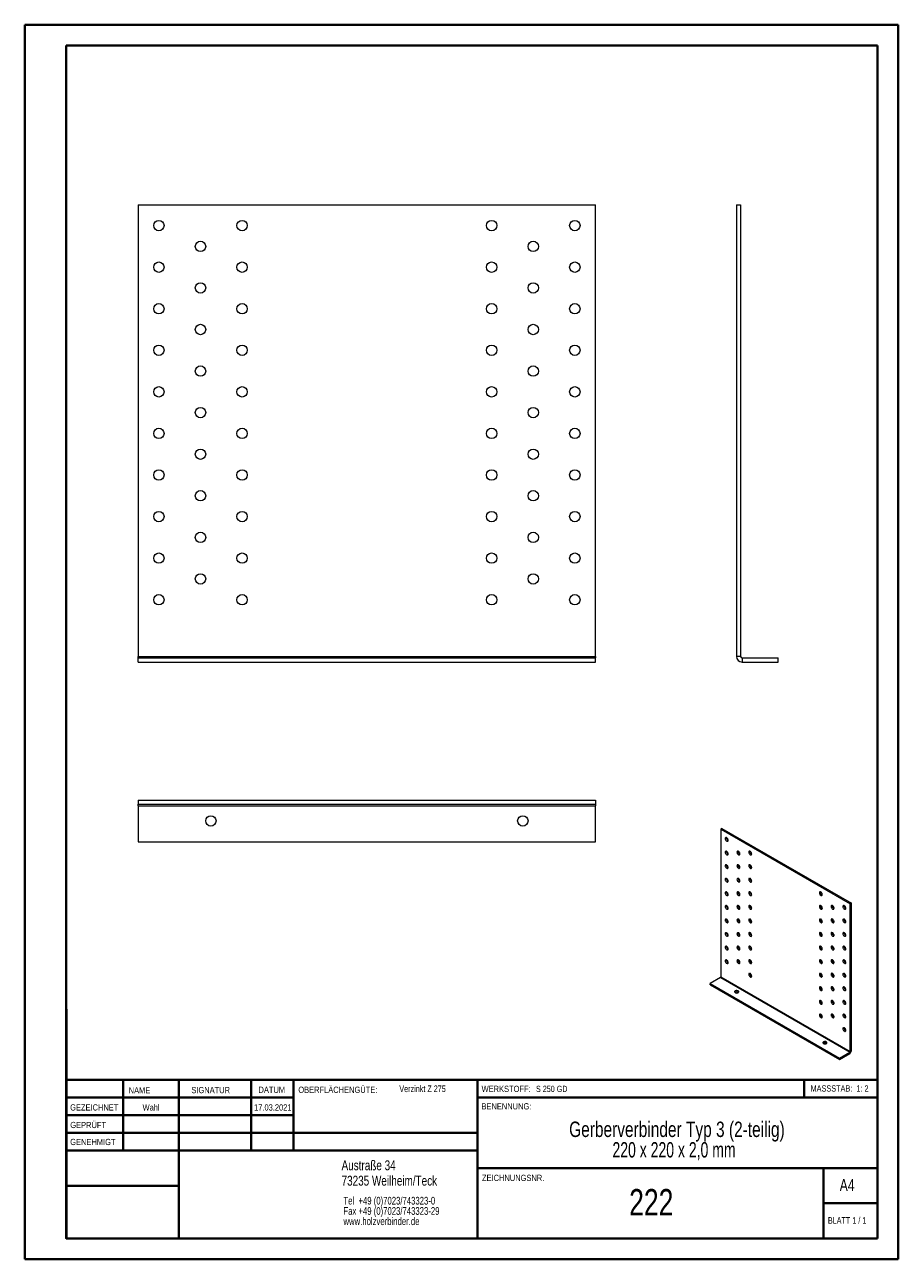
# Model space of a CAD drawing. Header units: millimetres. Extents: x 0 to 210, y 0 to 297.
import ezdxf

# ---------------------------------------------------------------- set-up
doc = ezdxf.new("R2010")
doc.units = ezdxf.units.MM
doc.styles.add('SLDTEXTSTYLE0', font='TXT', dxfattribs={"width": 0.75})
doc.styles.add('SLDTEXTSTYLE1', font='TXT', dxfattribs={"width": 0.681818})
doc.styles.add('SLDTEXTSTYLE2', font='TXT', dxfattribs={"width": 0.7})
doc.styles.add('SLDTEXTSTYLE3', font='TXT', dxfattribs={"width": 0.6875})
doc.styles.add('SLDTEXTSTYLE4', font='TXT', dxfattribs={"width": 0.680556})

# ---------------------------------------------------------------- blocks, each defined once
blk = doc.blocks.new('SW_NOTE_0')
at = {"color": 0, "linetype": 'Continuous', "lineweight": 0, "char_height": 1.8521, "attachment_point": 1, "style": 'SLDTEXTSTYLE0'}
for s, insert in [('Tel  +49 (0)7023/743323-0', (0, 2.39)), ('Fax +49 (0)7023/743323-29', (0, -0.08)), ('www.holzverbinder.de', (0, -2.55))]:
    blk.add_mtext(s, dxfattribs=dict(at, insert=insert))
blk = doc.blocks.new('SW_NOTE_1')
at = {"color": 0, "linetype": 'Continuous', "lineweight": 0, "char_height": 3.7042, "attachment_point": 2}
for s, insert, style in [('Gerberverbinder Typ 3 (2-teilig)', (36.75, 4.77), 'SLDTEXTSTYLE0'), ('220 x 220 x 2,0 mm', (36.05, -0.16), 'SLDTEXTSTYLE4')]:
    blk.add_mtext(s, dxfattribs=dict(at, insert=insert, style=style))

msp = doc.modelspace()

# ---------------------------------------------------------------- linework, layer by layer
at = {"color": 7, "linetype": 'Continuous', "lineweight": 40}
for p, q in [((0.08, 0.21), (0.08, 297.21)), ((0.08, 297.21), (210.08, 297.21)), ((210.08, 0.21), (210.08, 297.21)), ((210.08, 292.21), (210.08, 297.21)), ((10.08, 292.21), (205.08, 292.21)), ((10.08, 5.21), (10.08, 292.21)), ((205.08, 5.21), (205.08, 292.21)), ((10.11, 60.37), (10.11, 5.12)), ((205.08, 43.37), (10.11, 43.37)), ((23.71, 43.37), (23.71, 26.37)), ((37.1, 43.37), (37.1, 5.12)), ((54.51, 43.37), (54.51, 26.37)), ((64.71, 26.37), (64.71, 43.37)), ((108.91, 43.37), (108.91, 5.12)), ((187.47, 39.12), (187.47, 43.37)), ((64.71, 39.1), (10.11, 39.1)), ((205.08, 39.12), (108.91, 39.12)), ((64.71, 34.87), (10.11, 34.87)), ((108.91, 30.62), (10.11, 30.62)), ((108.91, 26.37), (10.11, 26.37)), ((108.91, 22.12), (205.08, 22.12)), ((192.08, 5.21), (192.08, 22.21)), ((37.1, 17.87), (10.11, 17.87)), ((10.11, 13.71), (10.08, 13.71)), ((205.08, 13.71), (192.08, 13.71)), ((10.11, 9.46), (10.08, 9.46)), ((10.08, 5.21), (205.08, 5.21)), ((205.08, 5.21), (180.99, 5.21)), ((0.08, 0.21), (210.08, 0.21))]:
    msp.add_line(p, q, dxfattribs=at)
at = {"color": 7, "linetype": 'Continuous', "lineweight": 15}
for p, q in [((27.33, 253.89), (27.33, 145.25)), ((27.33, 253.89), (137.33, 253.89)), ((137.33, 145.25), (137.33, 253.89)), ((171.17, 253.89), (171.17, 145.25)), ((171.17, 253.89), (172.17, 253.89)), ((172.17, 253.89), (172.17, 145.25)), ((27.33, 145.25), (137.33, 145.25)), ((27.33, 144.88), (27.33, 145.25)), ((27.33, 143.88), (27.33, 144.88)), ((27.33, 144.88), (137.33, 144.88)), ((27.33, 143.88), (137.33, 143.88)), ((137.33, 145.25), (137.33, 144.88)), ((137.33, 143.88), (137.33, 144.88)), ((172.17, 145.25), (171.17, 145.25)), ((172.54, 144.88), (172.54, 143.88)), ((172.54, 144.88), (181.17, 144.88)), ((172.54, 143.88), (181.17, 143.88)), ((181.17, 143.88), (181.17, 144.88)), ((27.33, 110.67), (137.33, 110.67)), ((27.33, 110.67), (27.33, 109.67)), ((137.33, 110.67), (137.33, 109.67)), ((27.33, 109.67), (137.33, 109.67)), ((27.33, 109.3), (27.33, 109.67)), ((27.33, 109.3), (137.33, 109.3)), ((27.33, 109.3), (27.33, 100.67)), ((137.33, 109.67), (137.33, 109.3)), ((137.33, 100.67), (137.33, 109.3)), ((167.7, 103.83), (167.41, 103.67)), ((167.41, 103.67), (167.41, 68.19)), ((167.41, 103.67), (198.52, 85.71)), ((167.7, 103.83), (198.81, 85.87)), ((27.33, 100.67), (137.33, 100.67)), ((169.11, 100.97), (169.17, 100.94)), ((169.11, 97.71), (169.17, 97.68)), ((171.94, 97.71), (172, 97.68)), ((174.77, 97.71), (174.83, 97.68)), ((169.11, 94.44), (169.17, 94.41)), ((171.94, 94.44), (172, 94.41)), ((174.77, 94.44), (174.83, 94.41)), ((169.11, 91.18), (169.17, 91.15)), ((171.94, 91.18), (172, 91.15)), ((174.77, 91.18), (174.83, 91.15)), ((169.11, 87.91), (169.17, 87.88)), ((171.94, 87.91), (172, 87.88)), ((174.77, 87.91), (174.83, 87.88)), ((191.74, 87.91), (191.8, 87.88)), ((169.11, 84.64), (169.17, 84.61)), ((171.94, 84.64), (172, 84.61)), ((174.77, 84.64), (174.83, 84.61)), ((191.74, 84.65), (191.8, 84.62)), ((194.57, 84.65), (194.63, 84.62)), ((197.39, 84.65), (197.46, 84.62)), ((198.81, 85.87), (198.52, 85.71)), ((198.52, 50.23), (198.52, 85.71)), ((198.81, 50.39), (198.81, 85.87)), ((169.11, 81.38), (169.17, 81.35)), ((171.94, 81.38), (172, 81.35)), ((174.77, 81.38), (174.83, 81.35)), ((191.74, 81.38), (191.8, 81.35)), ((194.57, 81.38), (194.63, 81.35)), ((197.39, 81.38), (197.46, 81.35)), ((169.11, 78.11), (169.17, 78.08)), ((171.94, 78.11), (172, 78.08)), ((174.77, 78.11), (174.83, 78.08)), ((191.74, 78.11), (191.8, 78.08)), ((194.57, 78.11), (194.63, 78.08)), ((197.39, 78.11), (197.46, 78.08)), ((169.11, 74.85), (169.17, 74.81)), ((171.94, 74.85), (172, 74.82)), ((174.77, 74.85), (174.83, 74.82)), ((191.74, 74.85), (191.8, 74.82)), ((194.57, 74.85), (194.63, 74.82)), ((197.39, 74.85), (197.46, 74.82)), ((169.11, 71.58), (169.17, 71.55)), ((171.94, 71.58), (172, 71.55)), ((174.77, 71.58), (174.83, 71.55)), ((191.74, 71.58), (191.8, 71.55)), ((194.57, 71.58), (194.63, 71.55)), ((197.39, 71.58), (197.46, 71.55)), ((174.77, 68.31), (174.83, 68.28)), ((191.74, 68.32), (191.8, 68.28)), ((194.57, 68.32), (194.63, 68.28)), ((197.39, 68.32), (197.46, 68.29)), ((167.31, 68.01), (164.87, 66.6)), ((164.87, 66.6), (195.98, 48.64)), ((164.87, 66.27), (164.87, 66.6)), ((164.87, 66.27), (195.98, 48.31)), ((167.31, 68.01), (198.42, 50.05)), ((167.41, 68.19), (198.52, 50.23)), ((191.74, 65.05), (191.8, 65.02)), ((194.57, 65.05), (194.63, 65.02)), ((197.39, 65.05), (197.46, 65.02)), ((191.74, 61.78), (191.8, 61.75)), ((194.57, 61.78), (194.63, 61.75)), ((197.39, 61.78), (197.46, 61.75)), ((191.74, 58.52), (191.8, 58.49)), ((194.57, 58.52), (194.63, 58.49)), ((197.39, 58.52), (197.46, 58.49)), ((197.39, 55.25), (197.46, 55.22)), ((195.98, 48.64), (198.42, 50.05)), ((195.98, 48.31), (198.42, 49.72)), ((195.98, 48.31), (195.98, 48.64)), ((198.42, 49.72), (198.42, 50.05)), ((198.81, 50.39), (198.52, 50.23))]:
    msp.add_line(p, q, dxfattribs=at)
at = {"color": 7, "linetype": 'Continuous', "lineweight": 0}
for p, q in [((64.71, 39.12), (10.11, 39.12)), ((23.71, 5.21), (23.71, 5.12)), ((54.51, 5.21), (54.51, 5.12))]:
    msp.add_line(p, q, dxfattribs=at)
at = {"color": 7, "linetype": 'Continuous', "lineweight": 15, "flags": 128}
for points in [[(168.83, 100.81), (168.93, 100.77), (169.03, 100.77), (169.1, 100.81), (169.16, 100.88), (169.18, 100.99), (169.17, 101.11), (169.13, 101.25), (169.07, 101.38), (168.98, 101.5), (168.88, 101.59), (168.77, 101.65), (168.67, 101.68), (168.59, 101.66), (168.52, 101.6), (168.48, 101.51), (168.47, 101.39), (168.5, 101.26), (168.55, 101.12), (168.63, 101), (168.72, 100.89), (168.83, 100.81)], [(168.83, 97.55), (168.93, 97.5), (169.03, 97.5), (169.1, 97.54), (169.16, 97.61), (169.18, 97.72), (169.17, 97.85), (169.13, 97.98), (169.07, 98.11), (168.98, 98.23), (168.88, 98.33), (168.77, 98.39), (168.67, 98.41), (168.59, 98.39), (168.52, 98.33), (168.48, 98.24), (168.47, 98.13), (168.5, 97.99), (168.55, 97.86), (168.63, 97.73), (168.72, 97.62), (168.83, 97.55)], [(171.65, 97.55), (171.76, 97.5), (171.85, 97.5), (171.93, 97.54), (171.98, 97.61), (172.01, 97.72), (172, 97.85), (171.96, 97.98), (171.9, 98.11), (171.81, 98.23), (171.71, 98.33), (171.6, 98.39), (171.5, 98.41), (171.41, 98.39), (171.35, 98.33), (171.31, 98.24), (171.3, 98.13), (171.33, 97.99), (171.38, 97.86), (171.46, 97.73), (171.55, 97.62), (171.65, 97.55)], [(174.48, 97.55), (174.59, 97.5), (174.68, 97.5), (174.76, 97.54), (174.81, 97.61), (174.84, 97.72), (174.83, 97.85), (174.79, 97.98), (174.72, 98.11), (174.64, 98.23), (174.54, 98.33), (174.43, 98.39), (174.33, 98.41), (174.24, 98.39), (174.18, 98.33), (174.14, 98.24), (174.13, 98.13), (174.15, 97.99), (174.21, 97.86), (174.28, 97.73), (174.38, 97.62), (174.48, 97.55)], [(168.83, 94.28), (168.93, 94.24), (169.03, 94.24), (169.1, 94.27), (169.16, 94.35), (169.18, 94.45), (169.17, 94.58), (169.13, 94.71), (169.07, 94.85), (168.98, 94.97), (168.88, 95.06), (168.77, 95.12), (168.67, 95.14), (168.59, 95.13), (168.52, 95.07), (168.48, 94.98), (168.47, 94.86), (168.5, 94.73), (168.55, 94.59), (168.63, 94.46), (168.72, 94.36), (168.83, 94.28)], [(171.65, 94.28), (171.76, 94.24), (171.85, 94.24), (171.93, 94.27), (171.98, 94.35), (172.01, 94.45), (172, 94.58), (171.96, 94.71), (171.9, 94.85), (171.81, 94.97), (171.71, 95.06), (171.6, 95.12), (171.5, 95.14), (171.41, 95.13), (171.35, 95.07), (171.31, 94.98), (171.3, 94.86), (171.33, 94.73), (171.38, 94.59), (171.46, 94.47), (171.55, 94.36), (171.65, 94.28)], [(174.48, 94.28), (174.59, 94.24), (174.68, 94.24), (174.76, 94.27), (174.81, 94.35), (174.84, 94.45), (174.83, 94.58), (174.79, 94.72), (174.72, 94.85), (174.64, 94.97), (174.54, 95.06), (174.43, 95.12), (174.33, 95.14), (174.24, 95.13), (174.18, 95.07), (174.14, 94.98), (174.13, 94.86), (174.15, 94.73), (174.21, 94.59), (174.28, 94.47), (174.38, 94.36), (174.48, 94.28)], [(168.83, 91.01), (168.93, 90.97), (169.03, 90.97), (169.1, 91.01), (169.16, 91.08), (169.18, 91.19), (169.17, 91.31), (169.13, 91.45), (169.07, 91.58), (168.98, 91.7), (168.88, 91.79), (168.77, 91.86), (168.67, 91.88), (168.59, 91.86), (168.52, 91.8), (168.48, 91.71), (168.47, 91.59), (168.5, 91.46), (168.55, 91.33), (168.63, 91.2), (168.72, 91.09), (168.83, 91.01)], [(171.65, 91.01), (171.76, 90.97), (171.85, 90.97), (171.93, 91.01), (171.98, 91.08), (172.01, 91.19), (172, 91.31), (171.96, 91.45), (171.9, 91.58), (171.81, 91.7), (171.71, 91.79), (171.6, 91.86), (171.5, 91.88), (171.41, 91.86), (171.35, 91.8), (171.31, 91.71), (171.3, 91.59), (171.33, 91.46), (171.38, 91.33), (171.46, 91.2), (171.55, 91.09), (171.65, 91.01)], [(174.48, 91.01), (174.59, 90.97), (174.68, 90.97), (174.76, 91.01), (174.81, 91.08), (174.84, 91.19), (174.83, 91.31), (174.79, 91.45), (174.72, 91.58), (174.64, 91.7), (174.54, 91.79), (174.43, 91.86), (174.33, 91.88), (174.24, 91.86), (174.18, 91.8), (174.14, 91.71), (174.13, 91.59), (174.15, 91.46), (174.21, 91.33), (174.28, 91.2), (174.38, 91.09), (174.48, 91.01)], [(168.83, 87.75), (168.93, 87.7), (169.03, 87.7), (169.1, 87.74), (169.16, 87.82), (169.18, 87.92), (169.17, 88.05), (169.13, 88.18), (169.07, 88.32), (168.98, 88.43), (168.88, 88.53), (168.77, 88.59), (168.67, 88.61), (168.59, 88.59), (168.52, 88.54), (168.48, 88.44), (168.47, 88.33), (168.5, 88.2), (168.55, 88.06), (168.63, 87.93), (168.72, 87.83), (168.83, 87.75)], [(171.65, 87.75), (171.76, 87.7), (171.85, 87.7), (171.93, 87.74), (171.98, 87.82), (172.01, 87.92), (172, 88.05), (171.96, 88.18), (171.9, 88.32), (171.81, 88.43), (171.71, 88.53), (171.6, 88.59), (171.5, 88.61), (171.41, 88.59), (171.35, 88.54), (171.31, 88.45), (171.3, 88.33), (171.33, 88.2), (171.38, 88.06), (171.46, 87.93), (171.55, 87.83), (171.65, 87.75)], [(174.48, 87.75), (174.59, 87.71), (174.68, 87.7), (174.76, 87.74), (174.81, 87.82), (174.84, 87.92), (174.83, 88.05), (174.79, 88.18), (174.72, 88.32), (174.64, 88.43), (174.54, 88.53), (174.43, 88.59), (174.33, 88.61), (174.24, 88.59), (174.18, 88.54), (174.14, 88.45), (174.13, 88.33), (174.15, 88.2), (174.21, 88.06), (174.28, 87.93), (174.38, 87.83), (174.48, 87.75)], [(191.45, 87.75), (191.56, 87.71), (191.65, 87.7), (191.73, 87.74), (191.78, 87.82), (191.81, 87.92), (191.8, 88.05), (191.76, 88.18), (191.69, 88.32), (191.61, 88.44), (191.51, 88.53), (191.4, 88.59), (191.3, 88.61), (191.21, 88.6), (191.15, 88.54), (191.11, 88.45), (191.1, 88.33), (191.12, 88.2), (191.18, 88.06), (191.25, 87.93), (191.35, 87.83), (191.45, 87.75)], [(168.83, 84.48), (168.93, 84.44), (169.03, 84.44), (169.1, 84.47), (169.16, 84.55), (169.18, 84.65), (169.17, 84.78), (169.13, 84.92), (169.07, 85.05), (168.98, 85.17), (168.88, 85.26), (168.77, 85.32), (168.67, 85.35), (168.59, 85.33), (168.52, 85.27), (168.48, 85.18), (168.47, 85.06), (168.5, 84.93), (168.55, 84.79), (168.63, 84.67), (168.72, 84.56), (168.83, 84.48)], [(171.65, 84.48), (171.76, 84.44), (171.85, 84.44), (171.93, 84.47), (171.98, 84.55), (172.01, 84.66), (172, 84.78), (171.96, 84.92), (171.9, 85.05), (171.81, 85.17), (171.71, 85.26), (171.6, 85.32), (171.5, 85.35), (171.41, 85.33), (171.35, 85.27), (171.31, 85.18), (171.3, 85.06), (171.33, 84.93), (171.38, 84.79), (171.46, 84.67), (171.55, 84.56), (171.65, 84.48)], [(174.48, 84.48), (174.59, 84.44), (174.68, 84.44), (174.76, 84.48), (174.81, 84.55), (174.84, 84.66), (174.83, 84.78), (174.79, 84.92), (174.72, 85.05), (174.64, 85.17), (174.54, 85.26), (174.43, 85.32), (174.33, 85.35), (174.24, 85.33), (174.18, 85.27), (174.14, 85.18), (174.13, 85.06), (174.15, 84.93), (174.21, 84.79), (174.28, 84.67), (174.38, 84.56), (174.48, 84.48)], [(191.45, 84.48), (191.56, 84.44), (191.65, 84.44), (191.73, 84.48), (191.78, 84.55), (191.81, 84.66), (191.8, 84.78), (191.76, 84.92), (191.69, 85.05), (191.61, 85.17), (191.51, 85.26), (191.4, 85.33), (191.3, 85.35), (191.21, 85.33), (191.15, 85.27), (191.11, 85.18), (191.1, 85.06), (191.12, 84.93), (191.18, 84.8), (191.25, 84.67), (191.35, 84.56), (191.45, 84.48)], [(194.28, 84.48), (194.39, 84.44), (194.48, 84.44), (194.56, 84.48), (194.61, 84.55), (194.63, 84.66), (194.63, 84.78), (194.59, 84.92), (194.52, 85.05), (194.44, 85.17), (194.34, 85.26), (194.23, 85.33), (194.13, 85.35), (194.04, 85.33), (193.98, 85.27), (193.94, 85.18), (193.93, 85.06), (193.95, 84.93), (194.01, 84.8), (194.08, 84.67), (194.18, 84.56), (194.28, 84.48)], [(197.11, 84.48), (197.21, 84.44), (197.31, 84.44), (197.39, 84.48), (197.44, 84.55), (197.46, 84.66), (197.46, 84.78), (197.42, 84.92), (197.35, 85.05), (197.26, 85.17), (197.16, 85.26), (197.06, 85.33), (196.96, 85.35), (196.87, 85.33), (196.8, 85.27), (196.77, 85.18), (196.76, 85.06), (196.78, 84.93), (196.83, 84.8), (196.91, 84.67), (197.01, 84.56), (197.11, 84.48)], [(168.83, 81.21), (168.93, 81.17), (169.03, 81.17), (169.1, 81.21), (169.16, 81.28), (169.18, 81.39), (169.17, 81.51), (169.13, 81.65), (169.07, 81.78), (168.98, 81.9), (168.88, 82), (168.77, 82.06), (168.67, 82.08), (168.59, 82.06), (168.52, 82), (168.48, 81.91), (168.47, 81.8), (168.5, 81.66), (168.55, 81.53), (168.63, 81.4), (168.72, 81.29), (168.83, 81.21)], [(171.65, 81.21), (171.76, 81.17), (171.85, 81.17), (171.93, 81.21), (171.98, 81.28), (172.01, 81.39), (172, 81.51), (171.96, 81.65), (171.9, 81.78), (171.81, 81.9), (171.71, 82), (171.6, 82.06), (171.5, 82.08), (171.41, 82.06), (171.35, 82), (171.31, 81.91), (171.3, 81.8), (171.33, 81.66), (171.38, 81.53), (171.46, 81.4), (171.55, 81.29), (171.65, 81.21)], [(174.48, 81.21), (174.59, 81.17), (174.68, 81.17), (174.76, 81.21), (174.81, 81.28), (174.84, 81.39), (174.83, 81.52), (174.79, 81.65), (174.72, 81.78), (174.64, 81.9), (174.54, 82), (174.43, 82.06), (174.33, 82.08), (174.24, 82.06), (174.18, 82), (174.14, 81.91), (174.13, 81.8), (174.15, 81.66), (174.21, 81.53), (174.28, 81.4), (174.38, 81.29), (174.48, 81.21)], [(191.45, 81.22), (191.56, 81.17), (191.65, 81.17), (191.73, 81.21), (191.78, 81.29), (191.81, 81.39), (191.8, 81.52), (191.76, 81.65), (191.69, 81.79), (191.61, 81.9), (191.51, 82), (191.4, 82.06), (191.3, 82.08), (191.21, 82.06), (191.15, 82.01), (191.11, 81.91), (191.1, 81.8), (191.12, 81.67), (191.18, 81.53), (191.25, 81.4), (191.35, 81.29), (191.45, 81.22)], [(194.28, 81.22), (194.39, 81.17), (194.48, 81.17), (194.56, 81.21), (194.61, 81.29), (194.63, 81.39), (194.63, 81.52), (194.59, 81.65), (194.52, 81.79), (194.44, 81.9), (194.34, 82), (194.23, 82.06), (194.13, 82.08), (194.04, 82.06), (193.98, 82.01), (193.94, 81.91), (193.93, 81.8), (193.95, 81.67), (194.01, 81.53), (194.08, 81.4), (194.18, 81.3), (194.28, 81.22)], [(197.11, 81.22), (197.21, 81.18), (197.31, 81.17), (197.39, 81.21), (197.44, 81.29), (197.46, 81.39), (197.46, 81.52), (197.42, 81.65), (197.35, 81.79), (197.26, 81.9), (197.16, 82), (197.06, 82.06), (196.96, 82.08), (196.87, 82.06), (196.8, 82.01), (196.77, 81.92), (196.76, 81.8), (196.78, 81.67), (196.83, 81.53), (196.91, 81.4), (197.01, 81.3), (197.11, 81.22)], [(168.83, 77.95), (168.93, 77.91), (169.03, 77.9), (169.1, 77.94), (169.16, 78.02), (169.18, 78.12), (169.17, 78.25), (169.13, 78.38), (169.07, 78.52), (168.98, 78.64), (168.88, 78.73), (168.77, 78.79), (168.67, 78.81), (168.59, 78.79), (168.52, 78.74), (168.48, 78.65), (168.47, 78.53), (168.5, 78.4), (168.55, 78.26), (168.63, 78.13), (168.72, 78.03), (168.83, 77.95)], [(171.65, 77.95), (171.76, 77.91), (171.85, 77.9), (171.93, 77.94), (171.98, 78.02), (172.01, 78.12), (172, 78.25), (171.96, 78.38), (171.9, 78.52), (171.81, 78.64), (171.71, 78.73), (171.6, 78.79), (171.5, 78.81), (171.41, 78.79), (171.35, 78.74), (171.31, 78.65), (171.3, 78.53), (171.33, 78.4), (171.38, 78.26), (171.46, 78.13), (171.55, 78.03), (171.65, 77.95)], [(174.48, 77.95), (174.59, 77.91), (174.68, 77.9), (174.76, 77.94), (174.81, 78.02), (174.84, 78.12), (174.83, 78.25), (174.79, 78.38), (174.72, 78.52), (174.64, 78.64), (174.54, 78.73), (174.43, 78.79), (174.33, 78.81), (174.24, 78.8), (174.18, 78.74), (174.14, 78.65), (174.13, 78.53), (174.15, 78.4), (174.21, 78.26), (174.28, 78.13), (174.38, 78.03), (174.48, 77.95)], [(191.45, 77.95), (191.56, 77.91), (191.65, 77.91), (191.73, 77.94), (191.78, 78.02), (191.81, 78.12), (191.8, 78.25), (191.76, 78.39), (191.69, 78.52), (191.61, 78.64), (191.51, 78.73), (191.4, 78.79), (191.3, 78.82), (191.21, 78.8), (191.15, 78.74), (191.11, 78.65), (191.1, 78.53), (191.12, 78.4), (191.18, 78.26), (191.25, 78.14), (191.35, 78.03), (191.45, 77.95)], [(194.28, 77.95), (194.39, 77.91), (194.48, 77.91), (194.56, 77.94), (194.61, 78.02), (194.63, 78.12), (194.63, 78.25), (194.59, 78.39), (194.52, 78.52), (194.44, 78.64), (194.34, 78.73), (194.23, 78.79), (194.13, 78.82), (194.04, 78.8), (193.98, 78.74), (193.94, 78.65), (193.93, 78.53), (193.95, 78.4), (194.01, 78.26), (194.08, 78.14), (194.18, 78.03), (194.28, 77.95)], [(197.11, 77.95), (197.21, 77.91), (197.31, 77.91), (197.39, 77.95), (197.44, 78.02), (197.46, 78.13), (197.46, 78.25), (197.42, 78.39), (197.35, 78.52), (197.26, 78.64), (197.16, 78.73), (197.06, 78.79), (196.96, 78.82), (196.87, 78.8), (196.8, 78.74), (196.77, 78.65), (196.76, 78.53), (196.78, 78.4), (196.83, 78.26), (196.91, 78.14), (197.01, 78.03), (197.11, 77.95)], [(168.83, 74.68), (168.93, 74.64), (169.03, 74.64), (169.1, 74.68), (169.16, 74.75), (169.18, 74.86), (169.17, 74.98), (169.13, 75.12), (169.07, 75.25), (168.98, 75.37), (168.88, 75.46), (168.77, 75.52), (168.67, 75.55), (168.59, 75.53), (168.52, 75.47), (168.48, 75.38), (168.47, 75.26), (168.5, 75.13), (168.55, 75), (168.63, 74.87), (168.72, 74.76), (168.83, 74.68)], [(171.65, 74.68), (171.76, 74.64), (171.85, 74.64), (171.93, 74.68), (171.98, 74.75), (172.01, 74.86), (172, 74.98), (171.96, 75.12), (171.9, 75.25), (171.81, 75.37), (171.71, 75.46), (171.6, 75.52), (171.5, 75.55), (171.41, 75.53), (171.35, 75.47), (171.31, 75.38), (171.3, 75.26), (171.33, 75.13), (171.38, 75), (171.46, 74.87), (171.55, 74.76), (171.65, 74.68)], [(174.48, 74.68), (174.59, 74.64), (174.68, 74.64), (174.76, 74.68), (174.81, 74.75), (174.84, 74.86), (174.83, 74.98), (174.79, 75.12), (174.72, 75.25), (174.64, 75.37), (174.54, 75.46), (174.43, 75.53), (174.33, 75.55), (174.24, 75.53), (174.18, 75.47), (174.14, 75.38), (174.13, 75.26), (174.15, 75.13), (174.21, 75), (174.28, 74.87), (174.38, 74.76), (174.48, 74.68)], [(191.45, 74.68), (191.56, 74.64), (191.65, 74.64), (191.73, 74.68), (191.78, 74.75), (191.81, 74.86), (191.8, 74.98), (191.76, 75.12), (191.69, 75.25), (191.61, 75.37), (191.51, 75.47), (191.4, 75.53), (191.3, 75.55), (191.21, 75.53), (191.15, 75.47), (191.11, 75.38), (191.1, 75.27), (191.12, 75.13), (191.18, 75), (191.25, 74.87), (191.35, 74.76), (191.45, 74.68)], [(194.28, 74.68), (194.39, 74.64), (194.48, 74.64), (194.56, 74.68), (194.61, 74.75), (194.63, 74.86), (194.63, 74.98), (194.59, 75.12), (194.52, 75.25), (194.44, 75.37), (194.34, 75.47), (194.23, 75.53), (194.13, 75.55), (194.04, 75.53), (193.98, 75.47), (193.94, 75.38), (193.93, 75.27), (193.95, 75.13), (194.01, 75), (194.08, 74.87), (194.18, 74.76), (194.28, 74.68)], [(197.11, 74.68), (197.21, 74.64), (197.31, 74.64), (197.39, 74.68), (197.44, 74.75), (197.46, 74.86), (197.46, 74.98), (197.42, 75.12), (197.35, 75.25), (197.26, 75.37), (197.16, 75.47), (197.06, 75.53), (196.96, 75.55), (196.87, 75.53), (196.8, 75.47), (196.77, 75.38), (196.76, 75.27), (196.78, 75.13), (196.83, 75), (196.91, 74.87), (197.01, 74.76), (197.11, 74.68)], [(168.83, 71.42), (168.93, 71.37), (169.03, 71.37), (169.1, 71.41), (169.16, 71.49), (169.18, 71.59), (169.17, 71.72), (169.13, 71.85), (169.07, 71.98), (168.98, 72.1), (168.88, 72.2), (168.77, 72.26), (168.67, 72.28), (168.59, 72.26), (168.52, 72.21), (168.48, 72.11), (168.47, 72), (168.5, 71.87), (168.55, 71.73), (168.63, 71.6), (168.72, 71.49), (168.83, 71.42)], [(171.65, 71.42), (171.76, 71.37), (171.85, 71.37), (171.93, 71.41), (171.98, 71.49), (172.01, 71.59), (172, 71.72), (171.96, 71.85), (171.9, 71.98), (171.81, 72.1), (171.71, 72.2), (171.6, 72.26), (171.5, 72.28), (171.41, 72.26), (171.35, 72.21), (171.31, 72.11), (171.3, 72), (171.33, 71.87), (171.38, 71.73), (171.46, 71.6), (171.55, 71.49), (171.65, 71.42)], [(174.48, 71.42), (174.59, 71.37), (174.68, 71.37), (174.76, 71.41), (174.81, 71.49), (174.84, 71.59), (174.83, 71.72), (174.79, 71.85), (174.72, 71.99), (174.64, 72.1), (174.54, 72.2), (174.43, 72.26), (174.33, 72.28), (174.24, 72.26), (174.18, 72.21), (174.14, 72.11), (174.13, 72), (174.15, 71.87), (174.21, 71.73), (174.28, 71.6), (174.38, 71.49), (174.48, 71.42)], [(191.45, 71.42), (191.56, 71.38), (191.65, 71.37), (191.73, 71.41), (191.78, 71.49), (191.81, 71.59), (191.8, 71.72), (191.76, 71.85), (191.69, 71.99), (191.61, 72.11), (191.51, 72.2), (191.4, 72.26), (191.3, 72.28), (191.21, 72.26), (191.15, 72.21), (191.11, 72.12), (191.1, 72), (191.12, 71.87), (191.18, 71.73), (191.25, 71.6), (191.35, 71.5), (191.45, 71.42)], [(194.28, 71.42), (194.39, 71.38), (194.48, 71.37), (194.56, 71.41), (194.61, 71.49), (194.63, 71.59), (194.63, 71.72), (194.59, 71.85), (194.52, 71.99), (194.44, 72.11), (194.34, 72.2), (194.23, 72.26), (194.13, 72.28), (194.04, 72.26), (193.98, 72.21), (193.94, 72.12), (193.93, 72), (193.95, 71.87), (194.01, 71.73), (194.08, 71.6), (194.18, 71.5), (194.28, 71.42)], [(197.11, 71.42), (197.21, 71.38), (197.31, 71.37), (197.39, 71.41), (197.44, 71.49), (197.46, 71.59), (197.46, 71.72), (197.42, 71.85), (197.35, 71.99), (197.26, 72.11), (197.16, 72.2), (197.06, 72.26), (196.96, 72.28), (196.87, 72.26), (196.8, 72.21), (196.77, 72.12), (196.76, 72), (196.78, 71.87), (196.83, 71.73), (196.91, 71.6), (197.01, 71.5), (197.11, 71.42)], [(174.48, 68.15), (174.59, 68.11), (174.68, 68.11), (174.76, 68.14), (174.81, 68.22), (174.84, 68.32), (174.83, 68.45), (174.79, 68.59), (174.72, 68.72), (174.64, 68.84), (174.54, 68.93), (174.43, 68.99), (174.33, 69.01), (174.24, 69), (174.18, 68.94), (174.14, 68.85), (174.13, 68.73), (174.15, 68.6), (174.21, 68.46), (174.28, 68.34), (174.38, 68.23), (174.48, 68.15)], [(191.45, 68.15), (191.56, 68.11), (191.65, 68.11), (191.73, 68.15), (191.78, 68.22), (191.81, 68.33), (191.8, 68.45), (191.76, 68.59), (191.69, 68.72), (191.61, 68.84), (191.51, 68.93), (191.4, 68.99), (191.3, 69.02), (191.21, 69), (191.15, 68.94), (191.11, 68.85), (191.1, 68.73), (191.12, 68.6), (191.18, 68.47), (191.25, 68.34), (191.35, 68.23), (191.45, 68.15)], [(194.28, 68.15), (194.39, 68.11), (194.48, 68.11), (194.56, 68.15), (194.61, 68.22), (194.63, 68.33), (194.63, 68.45), (194.59, 68.59), (194.52, 68.72), (194.44, 68.84), (194.34, 68.93), (194.23, 68.99), (194.13, 69.02), (194.04, 69), (193.98, 68.94), (193.94, 68.85), (193.93, 68.73), (193.95, 68.6), (194.01, 68.47), (194.08, 68.34), (194.18, 68.23), (194.28, 68.15)], [(197.11, 68.15), (197.21, 68.11), (197.31, 68.11), (197.39, 68.15), (197.44, 68.22), (197.46, 68.33), (197.46, 68.45), (197.42, 68.59), (197.35, 68.72), (197.26, 68.84), (197.16, 68.93), (197.06, 68.99), (196.96, 69.02), (196.87, 69), (196.8, 68.94), (196.77, 68.85), (196.76, 68.73), (196.78, 68.6), (196.83, 68.47), (196.91, 68.34), (197.01, 68.23), (197.11, 68.15)], [(191.45, 64.89), (191.56, 64.84), (191.65, 64.84), (191.73, 64.88), (191.78, 64.95), (191.81, 65.06), (191.8, 65.19), (191.76, 65.32), (191.69, 65.45), (191.61, 65.57), (191.51, 65.67), (191.4, 65.73), (191.3, 65.75), (191.21, 65.73), (191.15, 65.67), (191.11, 65.58), (191.1, 65.47), (191.12, 65.33), (191.18, 65.2), (191.25, 65.07), (191.35, 64.96), (191.45, 64.89)], [(194.28, 64.89), (194.39, 64.84), (194.48, 64.84), (194.56, 64.88), (194.61, 64.96), (194.63, 65.06), (194.63, 65.19), (194.59, 65.32), (194.52, 65.45), (194.44, 65.57), (194.34, 65.67), (194.23, 65.73), (194.13, 65.75), (194.04, 65.73), (193.98, 65.68), (193.94, 65.58), (193.93, 65.47), (193.95, 65.34), (194.01, 65.2), (194.08, 65.07), (194.18, 64.96), (194.28, 64.89)], [(197.11, 64.89), (197.21, 64.84), (197.31, 64.84), (197.39, 64.88), (197.44, 64.96), (197.46, 65.06), (197.46, 65.19), (197.42, 65.32), (197.35, 65.45), (197.26, 65.57), (197.16, 65.67), (197.06, 65.73), (196.96, 65.75), (196.87, 65.73), (196.8, 65.68), (196.77, 65.58), (196.76, 65.47), (196.78, 65.34), (196.83, 65.2), (196.91, 65.07), (197.01, 64.96), (197.11, 64.89)], [(170.88, 64.76), (170.79, 64.69), (170.74, 64.61), (170.73, 64.52), (170.77, 64.44), (170.85, 64.37), (170.96, 64.31), (171.1, 64.28), (171.25, 64.27), (171.4, 64.28), (171.53, 64.32), (171.63, 64.39), (171.7, 64.46), (171.73, 64.55), (171.71, 64.63), (171.65, 64.71), (171.56, 64.78), (171.43, 64.82), (171.29, 64.84), (171.14, 64.84), (171, 64.81), (170.88, 64.76)], [(191.45, 61.62), (191.56, 61.58), (191.65, 61.58), (191.73, 61.61), (191.78, 61.69), (191.81, 61.79), (191.8, 61.92), (191.76, 62.06), (191.69, 62.19), (191.61, 62.31), (191.51, 62.4), (191.4, 62.46), (191.3, 62.48), (191.21, 62.47), (191.15, 62.41), (191.11, 62.32), (191.1, 62.2), (191.12, 62.07), (191.18, 61.93), (191.25, 61.81), (191.35, 61.7), (191.45, 61.62)], [(194.28, 61.62), (194.39, 61.58), (194.48, 61.58), (194.56, 61.61), (194.61, 61.69), (194.63, 61.79), (194.63, 61.92), (194.59, 62.06), (194.52, 62.19), (194.44, 62.31), (194.34, 62.4), (194.23, 62.46), (194.13, 62.48), (194.04, 62.47), (193.98, 62.41), (193.94, 62.32), (193.93, 62.2), (193.95, 62.07), (194.01, 61.93), (194.08, 61.81), (194.18, 61.7), (194.28, 61.62)], [(197.11, 61.62), (197.21, 61.58), (197.31, 61.58), (197.39, 61.61), (197.44, 61.69), (197.46, 61.79), (197.46, 61.92), (197.42, 62.06), (197.35, 62.19), (197.26, 62.31), (197.16, 62.4), (197.06, 62.46), (196.96, 62.48), (196.87, 62.47), (196.8, 62.41), (196.77, 62.32), (196.76, 62.2), (196.78, 62.07), (196.83, 61.93), (196.91, 61.81), (197.01, 61.7), (197.11, 61.62)], [(191.45, 58.35), (191.56, 58.31), (191.65, 58.31), (191.73, 58.35), (191.78, 58.42), (191.81, 58.53), (191.8, 58.65), (191.76, 58.79), (191.69, 58.92), (191.61, 59.04), (191.51, 59.13), (191.4, 59.2), (191.3, 59.22), (191.21, 59.2), (191.15, 59.14), (191.11, 59.05), (191.1, 58.93), (191.12, 58.8), (191.18, 58.67), (191.25, 58.54), (191.35, 58.43), (191.45, 58.35)], [(194.28, 58.35), (194.39, 58.31), (194.48, 58.31), (194.56, 58.35), (194.61, 58.42), (194.63, 58.53), (194.63, 58.65), (194.59, 58.79), (194.52, 58.92), (194.44, 59.04), (194.34, 59.14), (194.23, 59.2), (194.13, 59.22), (194.04, 59.2), (193.98, 59.14), (193.94, 59.05), (193.93, 58.93), (193.95, 58.8), (194.01, 58.67), (194.08, 58.54), (194.18, 58.43), (194.28, 58.35)], [(197.11, 58.35), (197.21, 58.31), (197.31, 58.31), (197.39, 58.35), (197.44, 58.42), (197.46, 58.53), (197.46, 58.65), (197.42, 58.79), (197.35, 58.92), (197.26, 59.04), (197.16, 59.14), (197.06, 59.2), (196.96, 59.22), (196.87, 59.2), (196.8, 59.14), (196.77, 59.05), (196.76, 58.94), (196.78, 58.8), (196.83, 58.67), (196.91, 58.54), (197.01, 58.43), (197.11, 58.35)], [(197.11, 55.09), (197.21, 55.05), (197.31, 55.04), (197.39, 55.08), (197.44, 55.16), (197.46, 55.26), (197.46, 55.39), (197.42, 55.52), (197.35, 55.66), (197.26, 55.78), (197.16, 55.87), (197.06, 55.93), (196.96, 55.95), (196.87, 55.93), (196.8, 55.88), (196.77, 55.79), (196.76, 55.67), (196.78, 55.54), (196.83, 55.4), (196.91, 55.27), (197.01, 55.17), (197.11, 55.09)], [(192.09, 52.52), (192, 52.45), (191.95, 52.36), (191.95, 52.28), (191.99, 52.2), (192.06, 52.12), (192.18, 52.07), (192.31, 52.03), (192.46, 52.02), (192.61, 52.04), (192.74, 52.08), (192.85, 52.14), (192.92, 52.22), (192.94, 52.3), (192.93, 52.39), (192.87, 52.46), (192.77, 52.53), (192.64, 52.58), (192.5, 52.6), (192.35, 52.59), (192.21, 52.57), (192.09, 52.52)]]:
    msp.add_lwpolyline(points, dxfattribs=at)
at = {"color": 7, "linetype": 'Continuous', "lineweight": 15}
for centre in [(32.33, 248.89), (52.33, 248.89), (112.33, 248.89), (132.33, 248.89), (42.33, 243.89), (122.33, 243.89), (32.33, 238.89), (52.33, 238.89), (112.33, 238.89), (132.33, 238.89), (42.33, 233.89), (122.33, 233.89), (32.33, 228.89), (52.33, 228.89), (112.33, 228.89), (132.33, 228.89), (42.33, 223.89), (122.33, 223.89), (32.33, 218.89), (52.33, 218.89), (112.33, 218.89), (132.33, 218.89), (42.33, 213.89), (122.33, 213.89), (32.33, 208.89), (52.33, 208.89), (112.33, 208.89), (132.33, 208.89), (42.33, 203.89), (122.33, 203.89), (32.33, 198.89), (52.33, 198.89), (112.33, 198.89), (132.33, 198.89), (42.33, 193.89), (122.33, 193.89), (32.33, 188.89), (52.33, 188.89), (112.33, 188.89), (132.33, 188.89), (42.33, 183.89), (122.33, 183.89), (32.33, 178.89), (52.33, 178.89), (112.33, 178.89), (132.33, 178.89), (42.33, 173.89), (122.33, 173.89), (32.33, 168.89), (52.33, 168.89), (112.33, 168.89), (132.33, 168.89), (42.33, 163.89), (122.33, 163.89), (32.33, 158.89), (52.33, 158.89), (112.33, 158.89), (132.33, 158.89), (44.83, 105.67), (119.83, 105.67)]:
    msp.add_circle(centre, 1.25, dxfattribs=at)
for centre, radius, start, end in [((172.54, 145.25), 1.37, 180, 270), ((172.54, 145.25), 0.368, 180, 270), ((169.49, 101.6), 0.727, 175.0876, 238.805), ((169.49, 98.33), 0.727, 175.0876, 238.805), ((172.31, 98.33), 0.727, 175.0876, 238.805), ((175.14, 98.33), 0.727, 175.0876, 238.805), ((169.49, 95.06), 0.727, 175.0876, 238.805), ((172.31, 95.06), 0.727, 175.0876, 238.805), ((175.14, 95.06), 0.727, 175.0876, 238.805), ((169.49, 91.8), 0.727, 175.0876, 238.805), ((172.31, 91.8), 0.727, 175.0876, 238.805), ((175.14, 91.8), 0.727, 175.0876, 238.805), ((169.49, 88.53), 0.727, 175.0876, 238.805), ((172.31, 88.53), 0.727, 175.0876, 238.805), ((175.14, 88.53), 0.727, 175.0876, 238.805), ((192.11, 88.53), 0.727, 175.0876, 238.805), ((169.49, 85.27), 0.727, 175.0876, 238.805), ((172.31, 85.27), 0.727, 175.0876, 238.805), ((175.14, 85.27), 0.727, 175.0876, 238.805), ((192.11, 85.27), 0.727, 175.0876, 238.805), ((194.94, 85.27), 0.727, 175.0876, 238.805), ((197.77, 85.27), 0.727, 175.0876, 238.805), ((169.49, 82), 0.727, 175.0876, 238.805), ((172.31, 82), 0.727, 175.0876, 238.805), ((175.14, 82), 0.727, 175.0876, 238.805), ((192.11, 82), 0.727, 175.0876, 238.805), ((194.94, 82), 0.727, 175.0876, 238.805), ((197.77, 82), 0.727, 175.0876, 238.805), ((169.49, 78.73), 0.727, 175.0876, 238.805), ((172.31, 78.73), 0.727, 175.0876, 238.805), ((175.14, 78.73), 0.727, 175.0876, 238.805), ((192.11, 78.74), 0.727, 175.0876, 238.805), ((194.94, 78.74), 0.727, 175.0876, 238.805), ((197.77, 78.74), 0.727, 175.0876, 238.805), ((169.49, 75.47), 0.727, 175.0876, 238.805), ((172.31, 75.47), 0.727, 175.0876, 238.805), ((175.14, 75.47), 0.727, 175.0876, 238.805), ((192.11, 75.47), 0.727, 175.0876, 238.805), ((194.94, 75.47), 0.727, 175.0876, 238.805), ((197.77, 75.47), 0.727, 175.0876, 238.805), ((169.49, 72.2), 0.727, 175.0876, 238.805), ((172.31, 72.2), 0.727, 175.0876, 238.805), ((175.14, 72.2), 0.727, 175.0876, 238.805), ((192.11, 72.2), 0.727, 175.0876, 238.805), ((194.94, 72.2), 0.727, 175.0876, 238.805), ((197.77, 72.2), 0.727, 175.0876, 238.805), ((175.14, 68.94), 0.727, 175.0876, 238.805), ((192.11, 68.94), 0.727, 175.0876, 238.805), ((194.94, 68.94), 0.727, 175.0876, 238.805), ((197.77, 68.94), 0.727, 175.0876, 238.805), ((167.19, 68.2), 0.226, 302.6055, 357.3945), ((192.11, 65.67), 0.727, 175.0876, 238.805), ((194.94, 65.67), 0.727, 175.0876, 238.805), ((197.77, 65.67), 0.727, 175.0876, 238.805), ((171.23, 63.81), 0.713, 54.6767, 125.3233), ((192.11, 62.4), 0.727, 175.0876, 238.805), ((194.94, 62.4), 0.727, 175.0876, 238.805), ((197.77, 62.4), 0.727, 175.0876, 238.805), ((192.11, 59.14), 0.727, 175.0876, 238.805), ((194.94, 59.14), 0.727, 175.0876, 238.805), ((197.77, 59.14), 0.727, 175.0876, 238.805), ((197.77, 55.87), 0.727, 175.0876, 238.805), ((192.44, 51.57), 0.713, 54.6767, 125.3233), ((197.97, 50.43), 0.841, 302.6055, 357.3945), ((198.3, 50.24), 0.226, 302.6055, 357.3945)]:
    msp.add_arc(centre, radius, start, end, dxfattribs=at)

# ---------------------------------------------------------------- block references
at = {"color": 7, "linetype": 'Continuous', "lineweight": 0}
for name, p in [('SW_NOTE_1', (120.12, 28.57)), ('SW_NOTE_0', (76.7, 12.85))]:
    msp.add_blockref(name, p, dxfattribs=at)

# ---------------------------------------------------------------- texts
for s, insert, char_height, attachment_point, style in [('NAME', (25.07, 41.62), 1.5, 1, 'SLDTEXTSTYLE0'), ('SIGNATUR', (40.14, 41.68), 1.5, 1, 'SLDTEXTSTYLE0'), ('DATUM', (56.28, 41.74), 1.5, 1, 'SLDTEXTSTYLE0'), ('OBERFLÄCHENGÜTE:', (65.86, 41.74), 1.5, 1, 'SLDTEXTSTYLE0'), ('Verzinkt Z 275', (90.14, 42.03), 1.5875, 1, 'SLDTEXTSTYLE0'), ('WERKSTOFF:', (109.91, 41.96), 1.5, 1, 'SLDTEXTSTYLE0'), ('S 250 GD', (122.99, 41.96), 1.5, 1, 'SLDTEXTSTYLE3'), ('MASSSTAB:  1: 2', (188.99, 42.07), 1.5, 1, 'SLDTEXTSTYLE2'), ('GEZEICHNET', (11, 37.51), 1.5, 1, 'SLDTEXTSTYLE0'), ('Wahl', (30.46, 37.5), 1.499, 2, 'SLDTEXTSTYLE0'), ('17.03.2021', (59.72, 37.5), 1.499, 2, 'SLDTEXTSTYLE0'), ('BENENNUNG:', (109.88, 37.77), 1.5, 1, 'SLDTEXTSTYLE0'), ('GEPRÜFT', (11.03, 33.28), 1.5, 1, 'SLDTEXTSTYLE0'), ('GENEHMIGT', (11.02, 29.19), 1.5, 1, 'SLDTEXTSTYLE0'), ('Austraße 34', (76.25, 24.02), 2.3813, 1, 'SLDTEXTSTYLE0'), ('73235 Weilheim/Teck', (76.25, 20.32), 2.3813, 1, 'SLDTEXTSTYLE0'), ('ZEICHNUNGSNR.', (110, 20.55), 1.5, 1, 'SLDTEXTSTYLE0'), ('A4', (196, 19.52), 2.91, 1, 'SLDTEXTSTYLE0'), ('222', (150.7, 17.12), 6.35, 2, 'SLDTEXTSTYLE0'), ('BLATT 1 / 1', (193.16, 10.36), 1.5875, 1, 'SLDTEXTSTYLE1')]:
    msp.add_mtext(s, dxfattribs=dict(at, insert=insert, char_height=char_height, attachment_point=attachment_point, style=style))

doc.saveas('drawing.dxf')
